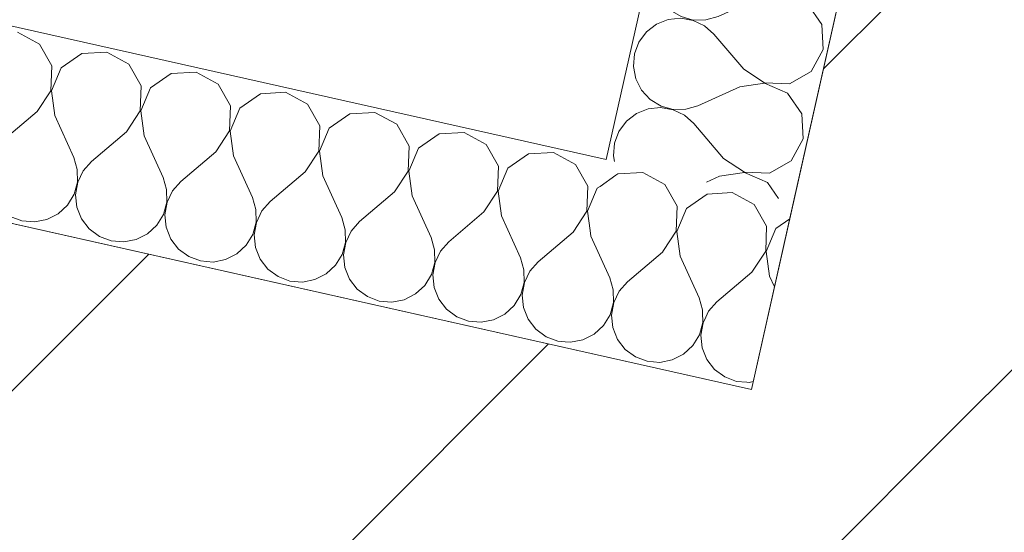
# Model space of a CAD drawing. Header units: millimetres. Extents: x -7213913 to -6985912, y 6023162 to 6205784.
# Tile 159 of 256: x -7191924 to -7191412, y 6174624 to 6174891. Entities that reach past the tile are written whole.
import ezdxf

# ---------------------------------------------------------------- set-up
doc = ezdxf.new("R2010")
doc.units = ezdxf.units.MM
doc.header["$MEASUREMENT"] = 0
for name, color, linetype, lineweight in [('0_Ном._пера__1', 7, 'Continuous', 0), ('АР-Стены_Перегородки_межквартирные_200.АР_Ном._пера__1', 7, 'Continuous', 15), ('АР-Чертеж-Размеры.АР_Ном._пера__1', 7, 'Continuous', 0)]:
    doc.layers.add(name, color=color, linetype=linetype, lineweight=lineweight)
doc.layers.add('АР-Стены_Перегородки_межквартирные_200.АР', color=7, linetype='Continuous')
doc.layers.add('АР-Чертеж-Размеры.АР', color=7, linetype='Continuous')
doc.styles.add('РЎР“Р•РќР•Р\xa0Р\x98Р\xa0_РЎРўР\x98Р›Р¬_3', font='GOST_Common.ttf')
doc.dimstyles.new('СГЕНЕРИР_СТИЛЬ__6', dxfattribs={"dimtxt": 200, "dimasz": 142.5, "dimexe": 0.18, "dimexo": 0.0625, "dimgap": 0, "dimtad": 1, "dimdec": 0, "dimzin": 0, "dimdsep": 46, "dimtxsty": 'РЎР“Р•РќР•Р\xa0Р\x98Р\xa0_РЎРўР\x98Р›Р¬_3', "dimblk": 'ARROWHEAD_6', "dimblk1": 'ARROWHEAD_6', "dimblk2": 'ARROWHEAD_6', "dimcen": 0.09, "dimse1": 1, "dimse2": 1, "dimclrd": 7, "dimclre": 7, "dimclrt": 7, "dimazin": 0, "dimtfac": 1, "dimtdec": 4, "dimtmove": 0, "dimatfit": 3, "dimfxl": 1, "dimtolj": 1, "dimtzin": 0, "dimarcsym": 0})
pattern_1 = [(45, (-6566190.34, 6562677.8), (-127.279217, 127.279217), [])]

# ---------------------------------------------------------------- blocks, each defined once
blk = doc.blocks.new('Стена_191_1', base_point=(-7193336.25, 6174998.59))
at = {"layer": 'АР-Стены_Перегородки_межквартирные_200.АР', "linetype": 'Continuous', "lineweight": 0, "true_color": 0x000000}
h = blk.add_hatch(dxfattribs=at)
h.set_pattern_fill('БЛОКИ_БЕТОННЫЕ_ЭФФЕКТИВН_78', color=18, style=0, pattern_type=2)
h.set_pattern_definition(pattern_1)
h.paths.add_polyline_path([(-7193260.59, 6174879.1), (-7186104.13, 6173271.8), (-7186089.81, 6173473.57), (-7193216.76, 6175074.24)])
at = {"layer": 'АР-Стены_Перегородки_межквартирные_200.АР_Ном._пера__1', "color": 7, "linetype": 'Continuous', "lineweight": 15, "flags": 128}
blk.add_lwpolyline([(-7191543.45, 6174698.43), (-7193216.76, 6175074.24)], dxfattribs=at)
blk = doc.blocks.new('Стена_192_1', base_point=(-7191467.79, 6174578.94))
at = {"layer": 'АР-Стены_Перегородки_межквартирные_200.АР', "linetype": 'Continuous', "lineweight": 0, "true_color": 0x000000}
h = blk.add_hatch(dxfattribs=at)
h.set_pattern_fill('БЛОКИ_БЕТОННЫЕ_ЭФФЕКТИВН_78', color=18, style=0, pattern_type=2)
h.set_pattern_definition(pattern_1)
h.paths.add_polyline_path([(-7191348.31, 6174654.6), (-7191282.57, 6174947.31), (-7191477.7, 6174991.14), (-7191543.45, 6174698.43)])
h = blk.add_hatch(dxfattribs=at)
h.set_pattern_fill('ШТУКАТУРКА__ГИПС_01_0001', color=18, style=0, pattern_type=2)
h.set_pattern_definition([(45, (-6566190.34, 6563027.8), (-111.369318, 111.369318), [0, -105, 0, -157.5]), (110, (-6565840.34, 6563027.8), (148.001588, 53.868173), [0, -77, 0, -133])])
h.paths.add_polyline_path([(-7191328.79, 6174650.22), (-7191263.05, 6174942.93), (-7191282.57, 6174947.31), (-7191348.31, 6174654.6)])
at = {"layer": 'АР-Стены_Перегородки_межквартирные_200.АР_Ном._пера__1', "color": 7, "linetype": 'Continuous', "lineweight": 15}
blk.add_line((-7191348.31, 6174654.6), (-7191282.57, 6174947.31), dxfattribs=at)
at = {"layer": 'АР-Стены_Перегородки_межквартирные_200.АР_Ном._пера__1', "color": 7, "linetype": 'Continuous', "lineweight": 15, "flags": 128}
for points in [[(-7191477.7, 6174991.14), (-7191543.45, 6174698.43)], [(-7191282.57, 6174947.31), (-7191477.7, 6174991.14)]]:
    blk.add_lwpolyline(points, dxfattribs=at)
at = {"layer": 'АР-Стены_Перегородки_межквартирные_200.АР_Ном._пера__1', "color": 7, "linetype": 'Continuous', "lineweight": 0, "flags": 128}
for points in [[(-7191263.05, 6174942.93), (-7191282.57, 6174947.31)], [(-7191328.79, 6174650.22), (-7191263.05, 6174942.93)], [(-7191328.79, 6174650.22), (-7191348.31, 6174654.6)]]:
    blk.add_lwpolyline(points, dxfattribs=at)
blk = doc.blocks.new('*X781', base_point=(-6566190.34, 6562677.79))
at = {"layer": '0_Ном._пера__1', "color": 7, "linetype": 'Continuous', "lineweight": 0}
for p, q in [((-7191613, 6174810.47), (-7191613.95, 6174809.8)), ((-7191600.01, 6174811.2), (-7191613, 6174810.47)), ((-7191588.57, 6174804.99), (-7191600.01, 6174811.2)), ((-7191582.11, 6174793.69), (-7191588.57, 6174804.99)), ((-7191566.54, 6174800.04), (-7191577.21, 6174792.59)), ((-7191553.55, 6174800.76), (-7191566.54, 6174800.04)), ((-7191542.11, 6174794.55), (-7191553.55, 6174800.76)), ((-7191582.56, 6174780.68), (-7191582.11, 6174793.69)), ((-7191577.21, 6174792.59), (-7191582.37, 6174780.64)), ((-7191535.65, 6174783.26), (-7191542.11, 6174794.55)), ((-7191523.51, 6174787.21), (-7191530.75, 6174782.15)), ((-7191536.09, 6174770.25), (-7191535.65, 6174783.26)), ((-7191530.75, 6174782.15), (-7191535.91, 6174770.21)), ((-7191589.2, 6174770.71), (-7191582.56, 6174780.68)), ((-7191582.37, 6174780.64), (-7191580.48, 6174767.77)), ((-7191580.48, 6174767.77), (-7191570.71, 6174746.05)), ((-7191543.31, 6174759.42), (-7191536.09, 6174770.25)), ((-7191535.91, 6174770.21), (-7191534.02, 6174757.33)), ((-7191543.31, 6174759.42), (-7191561.42, 6174743.97)), ((-7191534.02, 6174757.33), (-7191531.48, 6174751.7)), ((-7191568.87, 6174739.75), (-7191570.71, 6174746.05)), ((-7191561.42, 6174743.97), (-7191565.78, 6174739.05)), ((-7191568.86, 6174738.59), (-7191568.87, 6174739.75)), ((-7191565.78, 6174739.05), (-7191567.24, 6174736.03)), ((-7191545.81, 6174702.18), (-7191544.64, 6174702.08)), ((-7191544.64, 6174702.08), (-7191542.53, 6174702.5))]:
    blk.add_line(p, q, dxfattribs=at)
blk = doc.blocks.new('*X782', base_point=(-6566190.34, 6562677.79))
at = {"layer": '0_Ном._пера__1', "color": 7, "linetype": 'Continuous', "lineweight": 0}
for p, q in [((-7191613.95, 6174809.8), (-7191622.22, 6174804.04)), ((-7191627.37, 6174781.11), (-7191626.94, 6174778.2)), ((-7191626.94, 6174778.2), (-7191617.17, 6174756.49)), ((-7191589.77, 6174769.86), (-7191607.88, 6174754.4)), ((-7191589.77, 6174769.86), (-7191589.2, 6174770.71)), ((-7191615.33, 6174750.18), (-7191617.17, 6174756.49)), ((-7191607.88, 6174754.4), (-7191612.24, 6174749.49)), ((-7191615.28, 6174743.61), (-7191615.33, 6174750.18)), ((-7191612.24, 6174749.49), (-7191615.1, 6174743.57)), ((-7191617.03, 6174737.28), (-7191615.28, 6174743.61)), ((-7191615.1, 6174743.57), (-7191616.22, 6174737.1)), ((-7191620.45, 6174731.67), (-7191617.03, 6174737.28)), ((-7191616.22, 6174737.1), (-7191615.54, 6174730.57)), ((-7191568.82, 6174733.18), (-7191568.86, 6174738.59)), ((-7191567.24, 6174736.03), (-7191568.64, 6174733.14)), ((-7191625.26, 6174727.2), (-7191620.45, 6174731.67)), ((-7191615.54, 6174730.57), (-7191613.1, 6174724.47)), ((-7191570.57, 6174726.85), (-7191568.82, 6174733.18)), ((-7191568.64, 6174733.14), (-7191569.76, 6174726.66)), ((-7191631.12, 6174724.22), (-7191625.26, 6174727.2)), ((-7191573.98, 6174721.23), (-7191570.57, 6174726.85)), ((-7191569.76, 6174726.66), (-7191569.08, 6174720.13)), ((-7191640.38, 6174723.18), (-7191637.56, 6174722.95)), ((-7191637.56, 6174722.95), (-7191631.12, 6174724.22)), ((-7191613.1, 6174724.47), (-7191609.08, 6174719.27)), ((-7191578.8, 6174716.77), (-7191573.98, 6174721.23)), ((-7191569.08, 6174720.13), (-7191566.63, 6174714.03)), ((-7191609.08, 6174719.27), (-7191603.8, 6174715.37)), ((-7191603.8, 6174715.37), (-7191597.65, 6174713.06)), ((-7191584.65, 6174713.78), (-7191578.8, 6174716.77)), ((-7191597.65, 6174713.06), (-7191591.1, 6174712.52)), ((-7191591.1, 6174712.52), (-7191584.65, 6174713.78)), ((-7191566.63, 6174714.03), (-7191562.62, 6174708.84)), ((-7191562.62, 6174708.84), (-7191557.33, 6174704.93)), ((-7191557.33, 6174704.93), (-7191551.18, 6174702.62)), ((-7191551.18, 6174702.62), (-7191545.81, 6174702.18))]:
    blk.add_line(p, q, dxfattribs=at)
blk = doc.blocks.new('*X783', base_point=(-6566190.34, 6562677.79))
at = {"layer": '0_Ном._пера__1', "color": 7, "linetype": 'Continuous', "lineweight": 0}
for p, q in [((-7191913.8, 6174878.03), (-7191925.24, 6174884.24)), ((-7191907.34, 6174866.73), (-7191913.8, 6174878.03)), ((-7191878.78, 6174873.81), (-7191891.77, 6174873.08)), ((-7191867.34, 6174867.6), (-7191878.78, 6174873.81)), ((-7191891.77, 6174873.08), (-7191902.44, 6174865.63)), ((-7191907.79, 6174853.73), (-7191907.34, 6174866.73)), ((-7191902.44, 6174865.63), (-7191907.6, 6174853.69)), ((-7191860.88, 6174856.3), (-7191867.34, 6174867.6)), ((-7191832.32, 6174863.37), (-7191845.31, 6174862.65)), ((-7191820.88, 6174857.16), (-7191832.32, 6174863.37)), ((-7191845.31, 6174862.65), (-7191855.98, 6174855.2)), ((-7191915, 6174842.9), (-7191907.79, 6174853.73)), ((-7191907.6, 6174853.69), (-7191905.71, 6174840.81)), ((-7191861.33, 6174843.29), (-7191860.88, 6174856.3)), ((-7191855.98, 6174855.2), (-7191861.14, 6174843.25)), ((-7191814.42, 6174845.86), (-7191820.88, 6174857.16)), ((-7191798.85, 6174852.21), (-7191809.52, 6174844.76)), ((-7191785.85, 6174852.94), (-7191798.85, 6174852.21)), ((-7191774.42, 6174846.73), (-7191785.85, 6174852.94)), ((-7191915, 6174842.9), (-7191933.11, 6174827.45)), ((-7191868.54, 6174832.46), (-7191861.33, 6174843.29)), ((-7191861.14, 6174843.25), (-7191859.25, 6174830.38)), ((-7191814.86, 6174832.86), (-7191814.42, 6174845.86)), ((-7191809.52, 6174844.76), (-7191814.68, 6174832.82)), ((-7191767.96, 6174835.43), (-7191774.42, 6174846.73)), ((-7191905.71, 6174840.81), (-7191895.94, 6174819.1)), ((-7191752.38, 6174841.78), (-7191763.05, 6174834.33)), ((-7191739.39, 6174842.5), (-7191752.38, 6174841.78)), ((-7191727.96, 6174836.29), (-7191739.39, 6174842.5)), ((-7191868.54, 6174832.46), (-7191886.65, 6174817.01)), ((-7191822.08, 6174822.03), (-7191814.86, 6174832.86)), ((-7191814.68, 6174832.82), (-7191812.79, 6174819.94)), ((-7191768.4, 6174822.42), (-7191767.96, 6174835.43)), ((-7191763.05, 6174834.33), (-7191768.21, 6174822.38)), ((-7191721.5, 6174824.99), (-7191727.96, 6174836.29)), ((-7191859.25, 6174830.38), (-7191849.48, 6174808.66)), ((-7191705.92, 6174831.34), (-7191716.59, 6174823.89)), ((-7191692.93, 6174832.07), (-7191705.92, 6174831.34)), ((-7191681.5, 6174825.86), (-7191692.93, 6174832.07)), ((-7191775.62, 6174811.59), (-7191768.4, 6174822.42)), ((-7191768.21, 6174822.38), (-7191766.32, 6174809.51)), ((-7191721.94, 6174811.99), (-7191721.5, 6174824.99)), ((-7191716.59, 6174823.89), (-7191721.75, 6174811.95)), ((-7191675.04, 6174814.56), (-7191681.5, 6174825.86)), ((-7191894.1, 6174812.79), (-7191895.94, 6174819.1)), ((-7191822.08, 6174822.03), (-7191840.19, 6174806.58)), ((-7191812.79, 6174819.94), (-7191803.02, 6174798.23)), ((-7191659.46, 6174820.91), (-7191670.13, 6174813.46)), ((-7191646.47, 6174821.63), (-7191659.46, 6174820.91)), ((-7191635.03, 6174815.42), (-7191646.47, 6174821.63)), ((-7191894.05, 6174806.22), (-7191894.1, 6174812.79)), ((-7191891.01, 6174812.1), (-7191893.87, 6174806.18)), ((-7191886.65, 6174817.01), (-7191891.01, 6174812.1)), ((-7191729.16, 6174801.16), (-7191721.94, 6174811.99)), ((-7191675.48, 6174801.55), (-7191675.04, 6174814.56)), ((-7191670.13, 6174813.46), (-7191675.29, 6174801.51)), ((-7191628.57, 6174804.13), (-7191635.03, 6174815.42)), ((-7191847.64, 6174802.36), (-7191849.48, 6174808.66)), ((-7191775.62, 6174811.59), (-7191793.73, 6174796.14)), ((-7191766.32, 6174809.51), (-7191756.56, 6174787.79)), ((-7191721.75, 6174811.95), (-7191719.86, 6174799.07)), ((-7191895.8, 6174799.89), (-7191894.05, 6174806.22)), ((-7191893.87, 6174806.18), (-7191894.99, 6174799.71)), ((-7191847.59, 6174795.79), (-7191847.64, 6174802.36)), ((-7191840.19, 6174806.58), (-7191844.55, 6174801.66)), ((-7191629.02, 6174791.12), (-7191628.57, 6174804.13)), ((-7191623.67, 6174803.02), (-7191628.83, 6174791.08)), ((-7191622.22, 6174804.04), (-7191623.67, 6174803.02)), ((-7191899.21, 6174794.28), (-7191895.8, 6174799.89)), ((-7191894.99, 6174799.71), (-7191894.31, 6174793.18)), ((-7191844.55, 6174801.66), (-7191847.41, 6174795.75)), ((-7191801.18, 6174791.92), (-7191803.02, 6174798.23)), ((-7191729.16, 6174801.16), (-7191747.27, 6174785.71)), ((-7191719.86, 6174799.07), (-7191710.1, 6174777.36)), ((-7191682.69, 6174790.73), (-7191675.48, 6174801.55)), ((-7191675.29, 6174801.51), (-7191673.4, 6174788.64)), ((-7191904.03, 6174789.81), (-7191899.21, 6174794.28)), ((-7191894.31, 6174793.18), (-7191891.87, 6174787.08)), ((-7191849.34, 6174789.46), (-7191847.59, 6174795.79)), ((-7191847.41, 6174795.75), (-7191848.53, 6174789.27)), ((-7191801.13, 6174785.35), (-7191801.18, 6174791.92)), ((-7191793.73, 6174796.14), (-7191798.09, 6174791.23)), ((-7191929.03, 6174788.41), (-7191922.88, 6174786.1)), ((-7191916.33, 6174785.56), (-7191909.89, 6174786.83)), ((-7191909.89, 6174786.83), (-7191904.03, 6174789.81)), ((-7191891.87, 6174787.08), (-7191887.85, 6174781.88)), ((-7191852.75, 6174783.84), (-7191849.34, 6174789.46)), ((-7191848.53, 6174789.27), (-7191847.85, 6174782.74)), ((-7191798.09, 6174791.23), (-7191800.94, 6174785.31)), ((-7191754.72, 6174781.49), (-7191756.56, 6174787.79)), ((-7191682.69, 6174790.73), (-7191700.81, 6174775.27)), ((-7191673.4, 6174788.64), (-7191663.64, 6174766.92)), ((-7191636.23, 6174780.29), (-7191629.02, 6174791.12)), ((-7191628.83, 6174791.08), (-7191627.37, 6174781.11)), ((-7191922.88, 6174786.1), (-7191916.33, 6174785.56)), ((-7191887.85, 6174781.88), (-7191882.57, 6174777.98)), ((-7191857.57, 6174779.37), (-7191852.75, 6174783.84)), ((-7191847.85, 6174782.74), (-7191845.4, 6174776.64)), ((-7191802.88, 6174779.02), (-7191801.13, 6174785.35)), ((-7191800.94, 6174785.31), (-7191802.07, 6174778.84)), ((-7191754.67, 6174774.92), (-7191754.72, 6174781.49)), ((-7191747.27, 6174785.71), (-7191751.63, 6174780.79)), ((-7191882.57, 6174777.98), (-7191876.42, 6174775.67)), ((-7191869.87, 6174775.13), (-7191863.42, 6174776.39)), ((-7191863.42, 6174776.39), (-7191857.57, 6174779.37)), ((-7191845.4, 6174776.64), (-7191841.39, 6174771.44)), ((-7191806.29, 6174773.41), (-7191802.88, 6174779.02)), ((-7191802.07, 6174778.84), (-7191801.39, 6174772.31)), ((-7191751.63, 6174780.79), (-7191754.48, 6174774.88)), ((-7191708.26, 6174771.05), (-7191710.1, 6174777.36)), ((-7191636.23, 6174780.29), (-7191654.34, 6174764.84)), ((-7191876.42, 6174775.67), (-7191869.87, 6174775.13)), ((-7191841.39, 6174771.44), (-7191836.1, 6174767.54)), ((-7191811.11, 6174768.94), (-7191806.29, 6174773.41)), ((-7191801.39, 6174772.31), (-7191798.94, 6174766.21)), ((-7191756.42, 6174768.59), (-7191754.67, 6174774.92)), ((-7191754.48, 6174774.88), (-7191755.61, 6174768.4)), ((-7191708.21, 6174764.48), (-7191708.26, 6174771.05)), ((-7191700.81, 6174775.27), (-7191705.17, 6174770.36)), ((-7191836.1, 6174767.54), (-7191829.95, 6174765.23)), ((-7191823.41, 6174764.69), (-7191816.96, 6174765.96)), ((-7191816.96, 6174765.96), (-7191811.11, 6174768.94)), ((-7191798.94, 6174766.21), (-7191794.93, 6174761.01)), ((-7191759.83, 6174762.97), (-7191756.42, 6174768.59)), ((-7191755.61, 6174768.4), (-7191754.92, 6174761.87)), ((-7191705.17, 6174770.36), (-7191708.02, 6174764.44)), ((-7191661.79, 6174760.62), (-7191663.64, 6174766.92)), ((-7191829.95, 6174765.23), (-7191823.41, 6174764.69)), ((-7191794.93, 6174761.01), (-7191789.64, 6174757.11)), ((-7191764.65, 6174758.51), (-7191759.83, 6174762.97)), ((-7191754.92, 6174761.87), (-7191752.48, 6174755.77)), ((-7191709.96, 6174758.15), (-7191708.21, 6174764.48)), ((-7191708.02, 6174764.44), (-7191709.15, 6174757.97)), ((-7191654.34, 6174764.84), (-7191658.71, 6174759.92)), ((-7191789.64, 6174757.11), (-7191783.49, 6174754.8)), ((-7191770.5, 6174755.52), (-7191764.65, 6174758.51)), ((-7191752.48, 6174755.77), (-7191748.46, 6174750.57)), ((-7191713.37, 6174752.54), (-7191709.96, 6174758.15)), ((-7191709.15, 6174757.97), (-7191708.46, 6174751.44)), ((-7191661.75, 6174754.05), (-7191661.79, 6174760.62)), ((-7191658.71, 6174759.92), (-7191661.56, 6174754.01)), ((-7191783.49, 6174754.8), (-7191776.95, 6174754.26)), ((-7191776.95, 6174754.26), (-7191770.5, 6174755.52)), ((-7191748.46, 6174750.57), (-7191743.18, 6174746.67)), ((-7191718.18, 6174748.07), (-7191713.37, 6174752.54)), ((-7191708.46, 6174751.44), (-7191706.02, 6174745.34)), ((-7191663.49, 6174747.72), (-7191661.75, 6174754.05)), ((-7191661.56, 6174754.01), (-7191662.69, 6174747.53)), ((-7191743.18, 6174746.67), (-7191737.03, 6174744.36)), ((-7191724.04, 6174745.09), (-7191718.18, 6174748.07)), ((-7191666.91, 6174742.1), (-7191663.49, 6174747.72)), ((-7191662.69, 6174747.53), (-7191662, 6174741)), ((-7191737.03, 6174744.36), (-7191730.48, 6174743.82)), ((-7191730.48, 6174743.82), (-7191724.04, 6174745.09)), ((-7191706.02, 6174745.34), (-7191702, 6174740.14)), ((-7191671.72, 6174737.64), (-7191666.91, 6174742.1)), ((-7191662, 6174741), (-7191659.56, 6174734.9)), ((-7191702, 6174740.14), (-7191696.72, 6174736.24)), ((-7191696.72, 6174736.24), (-7191690.57, 6174733.93)), ((-7191677.58, 6174734.65), (-7191671.72, 6174737.64)), ((-7191690.57, 6174733.93), (-7191684.02, 6174733.39)), ((-7191684.02, 6174733.39), (-7191677.58, 6174734.65)), ((-7191659.56, 6174734.9), (-7191655.54, 6174729.71)), ((-7191655.54, 6174729.71), (-7191650.26, 6174725.8)), ((-7191650.26, 6174725.8), (-7191644.11, 6174723.49)), ((-7191644.11, 6174723.49), (-7191640.38, 6174723.18))]:
    blk.add_line(p, q, dxfattribs=at)
blk = doc.blocks.new('Стена_373_1', base_point=(-7193097.28, 6175149.91))
at = {"layer": '0_Ном._пера__1', "color": 7, "linetype": 'Continuous', "lineweight": 0, "flags": 128}
for points in [[(-7191619.1, 6174817.93), (-7193097.28, 6175149.91)], [(-7193119.19, 6175052.34), (-7191543.44, 6174698.44)], [(-7191543.44, 6174698.44), (-7191521.53, 6174796.01)]]:
    blk.add_lwpolyline(points, dxfattribs=at)
at = {"color": 7, "lineweight": 0}
for name in ['*X783', '*X782', '*X781']:
    blk.add_blockref(name, (-6566190.34, 6562677.79), dxfattribs=at)
blk = doc.blocks.new('*X785', base_point=(-6566190.34, 6562677.79))
at = {"layer": '0_Ном._пера__1', "color": 7, "linetype": 'Continuous', "lineweight": 0}
for p, q in [((-7191573.01, 6175012.28), (-7191573.55, 6175005.74)), ((-7191572.92, 6175012.52), (-7191573.01, 6175012.28)), ((-7191573.55, 6175005.74), (-7191572.28, 6174999.29)), ((-7191572.28, 6174999.29), (-7191569.3, 6174993.44)), ((-7191505.42, 6174997.01), (-7191518.3, 6174995.12)), ((-7191505.74, 6174997.43), (-7191505.38, 6174997.19)), ((-7191493.48, 6174991.85), (-7191505.42, 6174997.01)), ((-7191505.38, 6174997.19), (-7191504.55, 6174997.17)), ((-7191569.3, 6174993.44), (-7191564.83, 6174988.62)), ((-7191518.3, 6174995.12), (-7191540.01, 6174985.35)), ((-7191486.03, 6174981.18), (-7191493.48, 6174991.85)), ((-7191564.83, 6174988.62), (-7191559.22, 6174985.21)), ((-7191572.03, 6174981.27), (-7191577.23, 6174977.26)), ((-7191565.93, 6174983.72), (-7191572.03, 6174981.27)), ((-7191559.4, 6174984.4), (-7191565.93, 6174983.72)), ((-7191552.93, 6174983.27), (-7191559.4, 6174984.4)), ((-7191559.22, 6174985.21), (-7191552.89, 6174983.46)), ((-7191547.01, 6174980.42), (-7191552.93, 6174983.27)), ((-7191552.89, 6174983.46), (-7191546.32, 6174983.51)), ((-7191546.32, 6174983.51), (-7191540.01, 6174985.35)), ((-7191485.3, 6174968.18), (-7191486.03, 6174981.18)), ((-7191577.23, 6174977.26), (-7191581.13, 6174971.97)), ((-7191542.1, 6174976.06), (-7191547.01, 6174980.42)), ((-7191526.64, 6174957.95), (-7191542.1, 6174976.06)), ((-7191581.13, 6174971.97), (-7191583.44, 6174965.82)), ((-7191583.44, 6174965.82), (-7191583.98, 6174959.28)), ((-7191491.51, 6174956.75), (-7191485.3, 6174968.18)), ((-7191583.98, 6174959.28), (-7191582.71, 6174952.83)), ((-7191526.64, 6174957.95), (-7191515.81, 6174950.73)), ((-7191502.81, 6174950.29), (-7191491.51, 6174956.75)), ((-7191582.71, 6174952.83), (-7191579.73, 6174946.98)), ((-7191515.86, 6174950.54), (-7191528.73, 6174948.65)), ((-7191503.91, 6174945.38), (-7191515.86, 6174950.54)), ((-7191515.81, 6174950.73), (-7191502.81, 6174950.29)), ((-7191579.73, 6174946.98), (-7191575.27, 6174942.16)), ((-7191528.73, 6174948.65), (-7191550.45, 6174938.89)), ((-7191496.46, 6174934.71), (-7191503.91, 6174945.38)), ((-7191575.27, 6174942.16), (-7191569.65, 6174938.75)), ((-7191576.37, 6174937.25), (-7191582.47, 6174934.81)), ((-7191569.83, 6174937.94), (-7191576.37, 6174937.25)), ((-7191563.36, 6174936.81), (-7191569.83, 6174937.94)), ((-7191569.65, 6174938.75), (-7191563.32, 6174937)), ((-7191557.44, 6174933.96), (-7191563.36, 6174936.81)), ((-7191563.32, 6174937), (-7191556.75, 6174937.05)), ((-7191556.75, 6174937.05), (-7191550.45, 6174938.89)), ((-7191587.66, 6174930.79), (-7191591.57, 6174925.51)), ((-7191582.47, 6174934.81), (-7191587.66, 6174930.79)), ((-7191552.53, 6174929.6), (-7191557.44, 6174933.96)), ((-7191495.73, 6174921.72), (-7191496.46, 6174934.71)), ((-7191591.57, 6174925.51), (-7191593.88, 6174919.36)), ((-7191537.08, 6174911.48), (-7191552.53, 6174929.6)), ((-7191501.95, 6174910.29), (-7191495.73, 6174921.72)), ((-7191593.88, 6174919.36), (-7191594.42, 6174912.81)), ((-7191594.42, 6174912.81), (-7191593.15, 6174906.37)), ((-7191537.08, 6174911.48), (-7191526.25, 6174904.27)), ((-7191513.24, 6174903.83), (-7191501.95, 6174910.29)), ((-7191593.15, 6174906.37), (-7191590.17, 6174900.51)), ((-7191526.25, 6174904.27), (-7191513.24, 6174903.83)), ((-7191590.17, 6174900.51), (-7191585.7, 6174895.7)), ((-7191539.17, 6174902.19), (-7191560.88, 6174892.43)), ((-7191526.29, 6174904.08), (-7191539.17, 6174902.19)), ((-7191514.34, 6174898.92), (-7191526.29, 6174904.08)), ((-7191585.7, 6174895.7), (-7191580.09, 6174892.29)), ((-7191506.9, 6174888.25), (-7191514.34, 6174898.92)), ((-7191586.8, 6174890.79), (-7191592.9, 6174888.35)), ((-7191580.27, 6174891.48), (-7191586.8, 6174890.79)), ((-7191573.8, 6174890.35), (-7191580.27, 6174891.48)), ((-7191580.09, 6174892.29), (-7191573.76, 6174890.54)), ((-7191567.88, 6174887.5), (-7191573.8, 6174890.35)), ((-7191573.76, 6174890.54), (-7191567.19, 6174890.59)), ((-7191567.19, 6174890.59), (-7191560.88, 6174892.43)), ((-7191598.1, 6174884.33), (-7191602, 6174879.05)), ((-7191592.9, 6174888.35), (-7191598.1, 6174884.33)), ((-7191562.97, 6174883.14), (-7191567.88, 6174887.5)), ((-7191506.17, 6174875.26), (-7191506.9, 6174888.25)), ((-7191602, 6174879.05), (-7191604.31, 6174872.9)), ((-7191547.51, 6174865.02), (-7191562.97, 6174883.14)), ((-7191512.38, 6174863.83), (-7191506.17, 6174875.26)), ((-7191604.31, 6174872.9), (-7191604.85, 6174866.35)), ((-7191604.85, 6174866.35), (-7191603.58, 6174859.91)), ((-7191547.51, 6174865.02), (-7191536.68, 6174857.81)), ((-7191523.68, 6174857.37), (-7191512.38, 6174863.83)), ((-7191603.58, 6174859.91), (-7191600.6, 6174854.05)), ((-7191600.6, 6174854.05), (-7191596.14, 6174849.24)), ((-7191549.6, 6174855.73), (-7191571.32, 6174845.97)), ((-7191536.73, 6174857.62), (-7191549.6, 6174855.73)), ((-7191524.78, 6174852.46), (-7191536.73, 6174857.62)), ((-7191536.68, 6174857.81), (-7191523.68, 6174857.37)), ((-7191596.14, 6174849.24), (-7191590.52, 6174845.82)), ((-7191517.33, 6174841.79), (-7191524.78, 6174852.46)), ((-7191597.24, 6174844.33), (-7191603.34, 6174841.89)), ((-7191590.7, 6174845.02), (-7191597.24, 6174844.33)), ((-7191584.23, 6174843.89), (-7191590.7, 6174845.02)), ((-7191590.52, 6174845.82), (-7191584.19, 6174844.08)), ((-7191578.31, 6174841.04), (-7191584.23, 6174843.89)), ((-7191584.19, 6174844.08), (-7191577.62, 6174844.12)), ((-7191577.62, 6174844.12), (-7191571.32, 6174845.97)), ((-7191608.53, 6174837.87), (-7191612.44, 6174832.59)), ((-7191603.34, 6174841.89), (-7191608.53, 6174837.87)), ((-7191573.4, 6174836.67), (-7191578.31, 6174841.04)), ((-7191516.6, 6174828.8), (-7191517.33, 6174841.79)), ((-7191612.44, 6174832.59), (-7191614.75, 6174826.44)), ((-7191557.95, 6174818.56), (-7191573.4, 6174836.67)), ((-7191522.82, 6174817.36), (-7191516.6, 6174828.8)), ((-7191614.75, 6174826.44), (-7191615.29, 6174819.89)), ((-7191615.29, 6174819.89), (-7191614.71, 6174816.94)), ((-7191557.95, 6174818.56), (-7191547.12, 6174811.35)), ((-7191534.11, 6174810.9), (-7191522.82, 6174817.36)), ((-7191560.04, 6174809.27), (-7191566.87, 6174806.2)), ((-7191547.16, 6174811.16), (-7191560.04, 6174809.27)), ((-7191535.21, 6174806), (-7191547.16, 6174811.16)), ((-7191547.12, 6174811.35), (-7191534.11, 6174810.9)), ((-7191529.49, 6174797.8), (-7191535.21, 6174806))]:
    blk.add_line(p, q, dxfattribs=at)
blk = doc.blocks.new('Стена_374_1', base_point=(-7191477.7, 6174991.14))
at = {"layer": '0_Ном._пера__1', "color": 7, "linetype": 'Continuous', "lineweight": 0, "flags": 128}
for points in [[(-7191575.27, 6175013.05), (-7191619.1, 6174817.93)], [(-7191477.7, 6174991.14), (-7191575.27, 6175013.05)], [(-7191521.53, 6174796.01), (-7191477.7, 6174991.14)]]:
    blk.add_lwpolyline(points, dxfattribs=at)
at = {"color": 7, "lineweight": 0}
blk.add_blockref('*X785', (-6566190.34, 6562677.79), dxfattribs=at)
blk = doc.blocks.new('*D1049', base_point=(-6566190.34, 6562677.79))
at = {"layer": 'АР-Чертеж-Размеры.АР_Ном._пера__1', "color": 7, "linetype": 'Continuous', "lineweight": 0, "transparency": 16777216}
for p, q in [((-7193427.84, 6174134.44), (-7193489.47, 6173860.03)), ((-7193369.04, 6174053.98), (-7193548.26, 6173940.49)), ((-7193458.65, 6173997.23), (-7193568.42, 6174021.89)), ((-7191116.99, 6173471.31), (-7193458.65, 6173997.23)), ((-7191086.18, 6173608.52), (-7191147.81, 6173334.1)), ((-7191206.61, 6173414.57), (-7191027.38, 6173528.05)), ((-7191007.23, 6173446.66), (-7191116.99, 6173471.31))]:
    blk.add_line(p, q, dxfattribs=at)
at = {"layer": 'АР-Чертеж-Размеры.АР_Ном._пера__1', "color": 7, "lineweight": 0, "transparency": 16777216, "insert": (-7192599.12, 6173845.18), "char_height": 200, "attachment_point": 7, "rotation": 347.3417, "style": 'РЎР“Р•РќР•Р\xa0Р\x98Р\xa0_РЎРўР\x98Р›Р¬_3'}
blk.add_mtext('\\A1;{\\pql;\\fGOST Common|b0|i0|c204|p0;\\W1.000000;2\xa0400}', dxfattribs=at)
blk = doc.blocks.new('ARROWHEAD_6')
at = {"color": 0, "linetype": 'Continuous', "lineweight": 0}
for p, q in [((-0.5, -0.5), (0.5, 0.5)), ((0, 0), (-1, 0))]:
    blk.add_line(p, q, dxfattribs=at)
blk = doc.blocks.new('*D1053', base_point=(-6566190.34, 6562677.79))
at = {"layer": 'АР-Чертеж-Размеры.АР_Ном._пера__1', "color": 7, "linetype": 'Continuous', "lineweight": 0, "transparency": 16777216}
for p, q in [((-7193349.28, 6174484.19), (-7193287.65, 6174758.61)), ((-7193228.86, 6174678.14), (-7193408.08, 6174564.66)), ((-7193428.23, 6174646.05), (-7193318.47, 6174621.4)), ((-7193318.47, 6174621.4), (-7186162.01, 6173014.1)), ((-7186192.83, 6172876.89), (-7186131.2, 6173151.31)), ((-7186251.62, 6172957.36), (-7186072.4, 6173070.84)), ((-7186162.01, 6173014.1), (-7186052.25, 6172989.45))]:
    blk.add_line(p, q, dxfattribs=at)
at = {"layer": 'АР-Чертеж-Размеры.АР_Ном._пера__1', "color": 7, "lineweight": 0, "transparency": 16777216, "insert": (-7190041.68, 6173926.45), "char_height": 200, "attachment_point": 7, "rotation": 347.3417, "style": 'РЎР“Р•РќР•Р\xa0Р\x98Р\xa0_РЎРўР\x98Р›Р¬_3'}
blk.add_mtext('\\A1;{\\pql;\\fGOST Common|b0|i0|c204|p0;\\W1.000000;7\xa0335}', dxfattribs=at)

msp = doc.modelspace()

# ---------------------------------------------------------------- block references
at = {"color": 7, "lineweight": 0}
for name, p in [('Стена_373_1', (-7193097.28, 6175149.91)), ('Стена_374_1', (-7191477.7, 6174991.14))]:
    msp.add_blockref(name, p, dxfattribs=at)
at = {"layer": 'АР-Стены_Перегородки_межквартирные_200.АР', "color": 7, "lineweight": 0}
for name, p in [('Стена_191_1', (-7193336.25, 6174998.59)), ('Стена_192_1', (-7191467.79, 6174578.94))]:
    msp.add_blockref(name, p, dxfattribs=at)

# ---------------------------------------------------------------- dimensions: what is measured, and where the dimension line sits
at = {"layer": 'АР-Чертеж-Размеры.АР', "color": 7, "linetype": 'Continuous', "lineweight": 0}
for base, p1, p2, angle, picture, middle in [((-7193458.65, 6173997.23), (-7190919.07, 6174352.55), (-7193260.59, 6174879.1), 167.3417, '*D1049', (-7192242.46, 6173867.57)), ((-7186162.01, 6173014.1), (-7193260.59, 6174879.1), (-7186104.13, 6173271.8), 347.3417, '*D1053', (-7189685.02, 6173948.84))]:
    dim = msp.add_linear_dim(base=base, p1=p1, p2=p2, angle=angle, dimstyle='СГЕНЕРИР_СТИЛЬ__6', dxfattribs=at)
    dim.commit()
    dim.dimension.update_dxf_attribs({"geometry": picture, "text_midpoint": middle, "dimtype": 160, "text_rotation": 347.3417})

doc.saveas('drawing.dxf')
